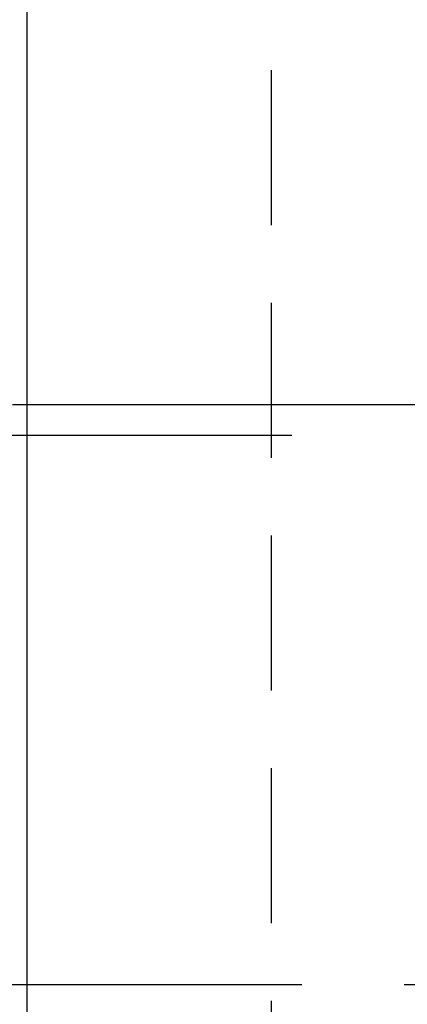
# Model space of a CAD drawing. Header units: millimetres. Extents: x 247761 to 294611, y 172579 to 236863.
# Tile 106 of 256: x 249958 to 250116, y 186447 to 186850. Entities that reach past the tile are written whole.
import ezdxf

# ---------------------------------------------------------------- set-up
doc = ezdxf.new("R2010")
doc.units = ezdxf.units.MM
for name, pattern in [('DASHDOTX2', [2, 1, -0.5, 0, -0.5]), ('ČERCHOVANÁ', [25.4, 12.7, -6.35, 0, -6.35]), ('ČÁRKOVANÁ', [19.05, 12.7, -6.35])]:
    doc.linetypes.add(name, pattern=pattern)
for name, color, linetype in [('FASÁDA DETAILNÍ', 4, 'Continuous'), ('HU-osy', 7, 'DASHDOTX2'), ('KOTY 50', 7, 'Continuous'), ('NOVA', 240, 'Continuous'), ('OSY', 7, 'Continuous')]:
    doc.layers.add(name, color=color, linetype=linetype)

# ---------------------------------------------------------------- blocks, each defined once
blk = doc.blocks.new('A$C69D17D4D')
at = {"layer": 'FASÁDA DETAILNÍ'}
blk.add_line((-24943.95, 13309), (-24575.71, 13309), dxfattribs=at)
blk.add_line((-24943.95, 13309), (-24575.71, 13309), dxfattribs=at)
blk.add_lwpolyline([(1416, 1484), (-24684, 1484), (-24684, 24684), (1416, 24684)], close=True, dxfattribs=at)
at = {"layer": 'FASÁDA DETAILNÍ', "color": 7, "linetype": 'ČÁRKOVANÁ', "ltscale": 5}
blk.add_lwpolyline([(1316, 1584), (-24584, 1584), (-24584, 24584), (1316, 24584)], close=True, dxfattribs=at)
blk = doc.blocks.new('ztužení sloupů 2')
at = {"layer": 'HU-osy', "ltscale": 100}
blk.add_line((141662.78, 176987.86), (140895.42, 176987.86), dxfattribs=at)

msp = doc.modelspace()

# ---------------------------------------------------------------- linework, layer by layer
at = {"layer": 'NOVA'}
msp.add_line((250260.517, 186692.759), (249954.517, 186692.759), dxfattribs=at)
at = {"layer": 'OSY', "linetype": 'ČERCHOVANÁ', "ltscale": 25}
msp.add_line((276747.073, 186455.259), (249108.101, 186455.259), dxfattribs=at)

# ---------------------------------------------------------------- block references
at = {"layer": 'KOTY 50'}
msp.add_blockref('ztužení sloupů 2', (109152.19, 9467.4), dxfattribs=at)
at = {"layer": 'NOVA', "ltscale": 300}
msp.add_blockref('A$C69D17D4D', (274644.517, 173371.259), dxfattribs=at)

doc.saveas('drawing.dxf')
